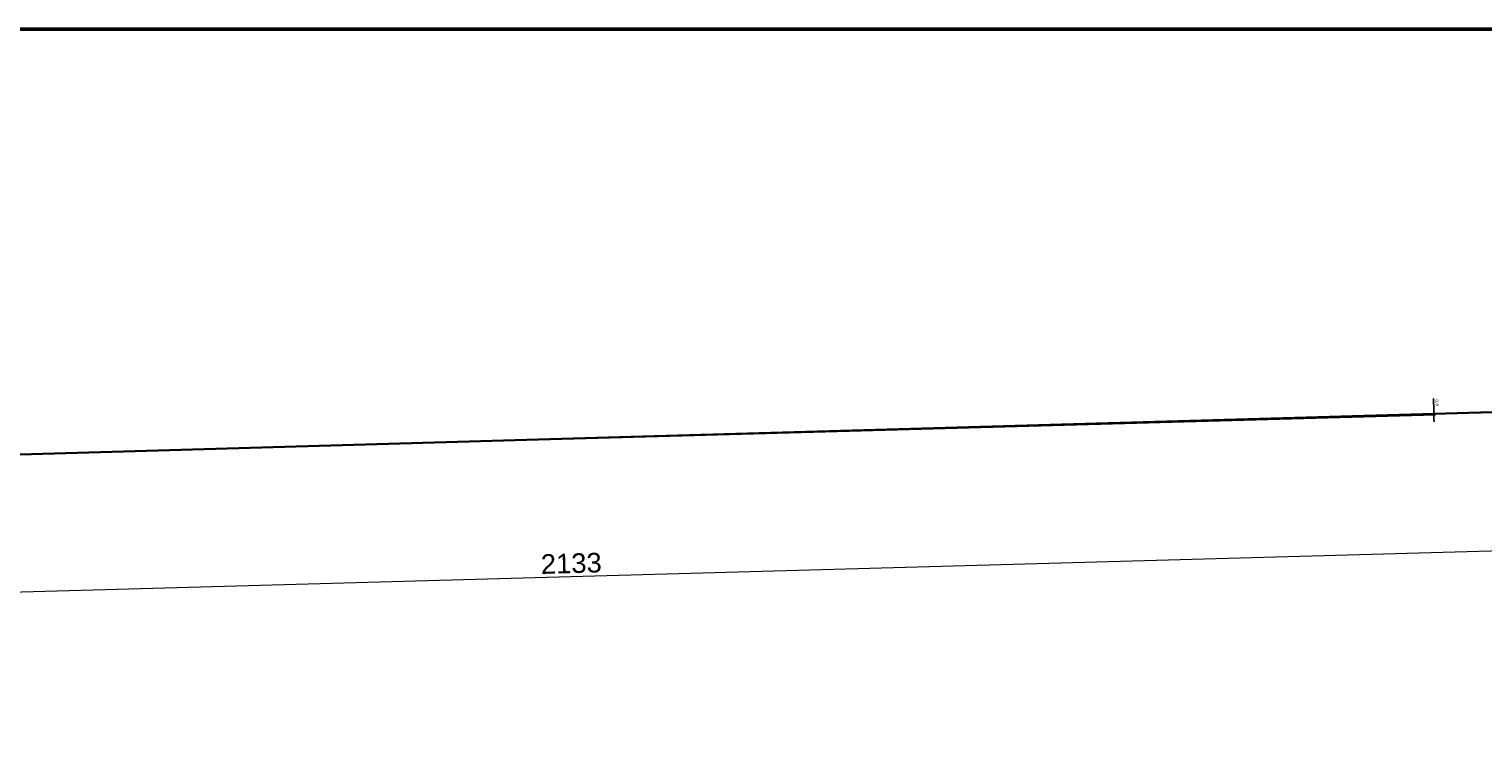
# Model space of a CAD drawing. Header units: millimetres. Extents: x 115689 to 123680, y 15655 to 20110.
# Tile 9 of 21: x 117713 to 119196, y 16769 to 17483. Entities that reach past the tile are written whole.
import ezdxf

# ---------------------------------------------------------------- set-up
doc = ezdxf.new("R2010")
doc.units = ezdxf.units.MM
doc.header["$LTSCALE"] = 100
doc.header["$MEASUREMENT"] = 0
doc.linetypes.add('DASHED', pattern=[0.75, 0.5, -0.25])
for name, color, linetype in [('11. PLAC ZABAW', 110, 'Continuous'), ('2D_METAL', 232, 'Continuous'), ('4.Piłkochwyty', 30, 'DASHED'), ('Warstwa1', 1, 'Continuous')]:
    doc.layers.add(name, color=color, linetype=linetype)
doc.styles.add('SEACAD_Solid_Edge_ISO', font='seiso.ttf')
doc.styles.add('styl3', font='ARIAL.TTF', dxfattribs={"height": 20})
doc.dimstyles.new('ISO-25$0', dxfattribs={"dimtxt": 10, "dimasz": 10, "dimexe": 5, "dimexo": 12, "dimgap": 2, "dimtad": 1, "dimdec": 0, "dimtxsty": 'Standard', "dimblk": 'ARCHTICK', "dimcen": 2.5, "dimdle": 5, "dimadec": 0, "dimazin": 0, "dimtfac": 1, "dimtdec": 0, "dimtmove": 0, "dimatfit": 3, "dimfxl": 1, "dimlwd": 0, "dimarcsym": 0})
doc.dimstyles.new('ISO_(mm)', dxfattribs={"dimtxt": 3.5, "dimasz": 3.5, "dimexe": 1.75, "dimexo": 0, "dimgap": 0.875, "dimtad": 1, "dimtxsty": 'SEACAD_Solid_Edge_ISO', "dimblk1": '_SE_FILLED', "dimblk2": '_SE_FILLED', "dimsah": 1, "dimcen": 1.75, "dimadec": 0, "dimazin": 0, "dimtfac": 0.5, "dimtmove": 0, "dimatfit": 3, "dimfxl": 1, "dimarcsym": 0})

# ---------------------------------------------------------------- blocks, each defined once
blk = doc.blocks.new('_SE_FILLED')
at = {"color": 0}
blk.add_line((0, 0), (-1, 0), dxfattribs=at)
blk.add_solid([(0, 0), (-1, -0.1665), (-1, 0.1665), (0, 0)], dxfattribs=at)
blk = doc.blocks.new('*D672')
at = {"layer": '4.Piłkochwyty', "color": 0, "linetype": 'ByBlock', "lineweight": -2}
for p, q in [((119145.6, 17093.5), (119145.2, 17106.1)), ((118231.8, 17064.5), (119147.4, 17090.1)), ((118231.8, 17063.7), (119147.5, 17089.3)), ((119145.7, 17090), (119145.7, 17089.2)), ((119145.8, 17085.7), (119145.9, 17082.2))]:
    blk.add_line(p, q, dxfattribs=at)
at = {"layer": 'Defpoints', "color": 0, "linetype": 'ByBlock'}
for p in [(119145.7, 17089.2), (118231.8, 17064.5), (118231.8, 17063.7)]:
    blk.add_point(p, dxfattribs=at)
at = {"layer": '4.Piłkochwyty', "color": 0, "linetype": 'ByBlock', "lineweight": -2, "xscale": 3.5, "yscale": 3.5, "zscale": 3.5}
for p, rotation in [((119145.7, 17090), 271.6036335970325), ((119145.7, 17089.2), 91.60363359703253)]:
    blk.add_blockref('_SE_FILLED', p, dxfattribs=dict(at, rotation=rotation))
at = {"layer": '4.Piłkochwyty', "color": 0, "linetype": 'ByBlock', "insert": (119148.3, 17101.7), "char_height": 3.5, "attachment_point": 5, "rotation": 271.6036, "style": 'SEACAD_Solid_Edge_ISO'}
blk.add_mtext('\\A1;0,8', dxfattribs=at)
blk = doc.blocks.new('_ArchTick')
at = {"layer": 'Warstwa1', "color": 0, "const_width": 0.15}
blk.add_lwpolyline([(-0.5, -0.5), (0.5, 0.5)], dxfattribs=at)
blk = doc.blocks.new('*D681')
at = {"layer": '2D_METAL', "color": 1, "linetype": 'ByBlock', "lineweight": -2}
for p, q in [((119331.1, 16986.3), (119332.4, 16942.2)), ((117199.1, 16926.7), (117200.4, 16882.5))]:
    blk.add_line(p, q, dxfattribs=at)
at = {"layer": '2D_METAL', "color": 1, "linetype": 'ByBlock', "lineweight": 0}
blk.add_line((117188, 16894.2), (119344, 16954.5), dxfattribs=at)
at = {"layer": 'Defpoints', "color": 0, "linetype": 'ByBlock'}
for p in [(119330.8, 16996.3), (119332, 16954.2), (117198.9, 16936.6)]:
    blk.add_point(p, dxfattribs=at)
at = {"layer": '2D_METAL', "color": 1, "linetype": 'ByBlock', "lineweight": 0, "xscale": 12, "yscale": 12, "zscale": 12}
for p, rotation in [((119332, 16954.2), 1.603633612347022), ((117200, 16894.5), 181.603633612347)]:
    blk.add_blockref('_ArchTick', p, dxfattribs=dict(at, rotation=rotation))
at = {"layer": '2D_METAL', "color": 4, "linetype": 'ByBlock', "insert": (118265.7, 16937.6), "char_height": 20, "attachment_point": 5, "rotation": 1.6036, "style": 'styl3'}
blk.add_mtext('2133', dxfattribs=at)

msp = doc.modelspace()

# ---------------------------------------------------------------- linework, layer by layer
at = {"layer": '11. PLAC ZABAW', "color": 4, "linetype": 'ByBlock', "lineweight": 50}
msp.add_lwpolyline([(116830.974, 17483.03), (116602.968, 15842.408), (119086.881, 15984.091), (119055.2, 16483.028), (119759.183, 16483.03), (119769.154, 17483.03)], close=True, dxfattribs=at)
at = {"layer": '4.Piłkochwyty', "linetype": 'ByBlock'}
for p, q in [((119404.376, 17098.234), (118231.806, 17064.461)), ((119404.399, 17097.435), (118231.828, 17063.661)), ((118231.806, 17064.461), (117119.709, 17032.429)), ((118231.828, 17063.661), (117119.732, 17031.629))]:
    msp.add_line(p, q, dxfattribs=at)

# ---------------------------------------------------------------- dimensions: what is measured, and where the dimension line sits
at = {"layer": '2D_METAL', "linetype": 'ByBlock'}
dim = msp.add_aligned_dim(p1=(117198.865, 16936.65), p2=(119330.836, 16996.336), distance=-42.151, dimstyle='ISO-25$0', override={"dimasz": 12, "dimexe": 12, "dimexo": 10, "dimgap": 3, "dimtxsty": 'styl3', "dimdle": 12, "dimclrd": 1, "dimclre": 1, "dimclrt": 4, "dimldrblk": 'ArchTick', "dimarcsym": 1}, dxfattribs=at)
dim.commit()
dim.dimension.update_dxf_attribs({"geometry": '*D681', "text_midpoint": (118265.66, 16937.572)})
at = {"layer": '4.Piłkochwyty', "linetype": 'ByBlock'}
dim = msp.add_linear_dim(base=(119145.716, 17089.246), p1=(118231.806, 17064.461), p2=(118231.828, 17063.661), angle=271.603634, text='\\A1;<>', dimstyle='ISO_(mm)', dxfattribs=at)
dim.commit()
dim.dimension.update_dxf_attribs({"geometry": '*D672', "text_midpoint": (119145.37, 17101.583), "dimtype": 161})

doc.saveas('drawing.dxf')
